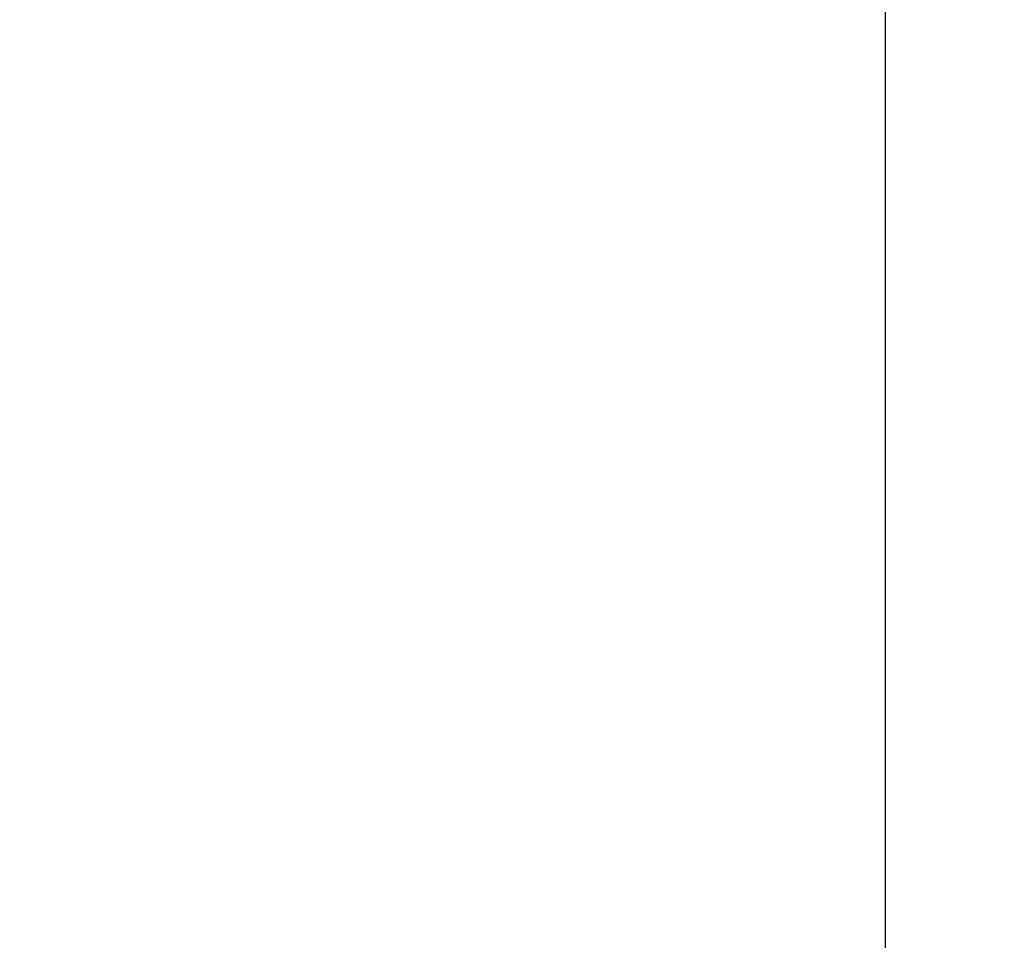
# Model space of a CAD drawing. Header units: centimetres. Extents: x -122 to 72759, y 3298 to 43172.
# Tile 189 of 243: x 31557.82 to 31564.87, y 17267.84 to 17274.42. Entities that reach past the tile are written whole.
import ezdxf
from ezdxf import colors
from ezdxf.entities.mleader import LeaderData, LeaderLine
from ezdxf.math import Vec2, Vec3

# ---------------------------------------------------------------- set-up
doc = ezdxf.new("R2010")
doc.units = ezdxf.units.CM
doc.header["$MEASUREMENT"] = 0
doc.layers.get('0').update_dxf_attribs({"lineweight": 5})
doc.layers.add('IS_Text_Odbiornikow_Therm', color=7, linetype='Continuous', lineweight=5)
doc.layers.add('IS_Woda-PODSTROPEM-WZ', color=140, linetype='Continuous', lineweight=30)
doc.styles.add('IS_KS_wewn_opis', font='ARIALN.TTF', dxfattribs={"width": 0.8, "height": 18})

# ---------------------------------------------------------------- blocks, each defined once
blk = doc.blocks.new('_ClosedBlank')
at = {"color": 0, "linetype": 'ByBlock', "lineweight": -2}
for p, q in [((-1, 0.1667), (0, 0)), ((-1, 0.1667), (-1, -0.1667)), ((0, 0), (-1, -0.1667))]:
    blk.add_line(p, q, dxfattribs=at)

msp = doc.modelspace()

# ---------------------------------------------------------------- linework, layer by layer
at = {"layer": 'IS_Woda-PODSTROPEM-WZ'}
msp.add_line((31564.01216, 17393.63232), (31564.01216, 17252.95344), dxfattribs=at)

# ---------------------------------------------------------------- leaders
at = {"layer": 'IS_Text_Odbiornikow_Therm', "lineweight": 5}
ml = msp.add_multileader_mtext('Standard', dxfattribs=at)
ml.set_content('{\\W1;\\fTimes New Roman|b0|i0|c0|p0;15}', color=256, style='IS_KS_wewn_opis')
ml.set_leader_properties(color=256, linetype='ByLayer', lineweight=-1)
ml.set_arrow_properties(name='CLOSEDBLANK')
ml.build(insert=Vec2(0, 0))
ml.multileader.update_dxf_attribs({"text_left_attachment_type": 6, "text_right_attachment_type": 6, "dogleg_length": 5.01811, "arrow_head_size": 6.27263})
ctx = ml.context
ctx.base_point, ctx.char_height, ctx.arrow_head_size, ctx.landing_gap_size, ctx.plane_origin = Vec3(31506.1294, 17257.50953), 13, 6.27263, 1.25453, Vec3(31374.46549, 17122.58153)
ctx.left_attachment, ctx.right_attachment, ctx.text_align_type = 6, 6, 2
notes = []
notes.append((ctx, [(1, (1, 1, 0), (31529.33716, 17257.50953), (-1, 0), 5.01811, [(0, [(31565.9114, 17239.00216)], 0, [])])]))
ctx.mtext.insert, ctx.mtext.alignment, ctx.mtext.flow_direction = Vec3(31523.06453, 17270.73448), 3, 5
for ctx, leaders in notes:
    for number, flags, end, landing, length, lines in leaders:
        leader = LeaderData()
        leader.index, (leader.has_last_leader_line, leader.has_dogleg_vector, leader.attachment_direction) = number, flags
        leader.last_leader_point, leader.dogleg_vector, leader.dogleg_length = Vec3(end), Vec3(landing), length
        for number, points, colour, breaks in lines:
            line = LeaderLine()
            line.index, line.vertices, line.color, line.breaks = number, Vec3.list(points), colors.encode_raw_color(colour), breaks
            leader.lines.append(line)
        ctx.leaders.append(leader)

doc.saveas('drawing.dxf')
